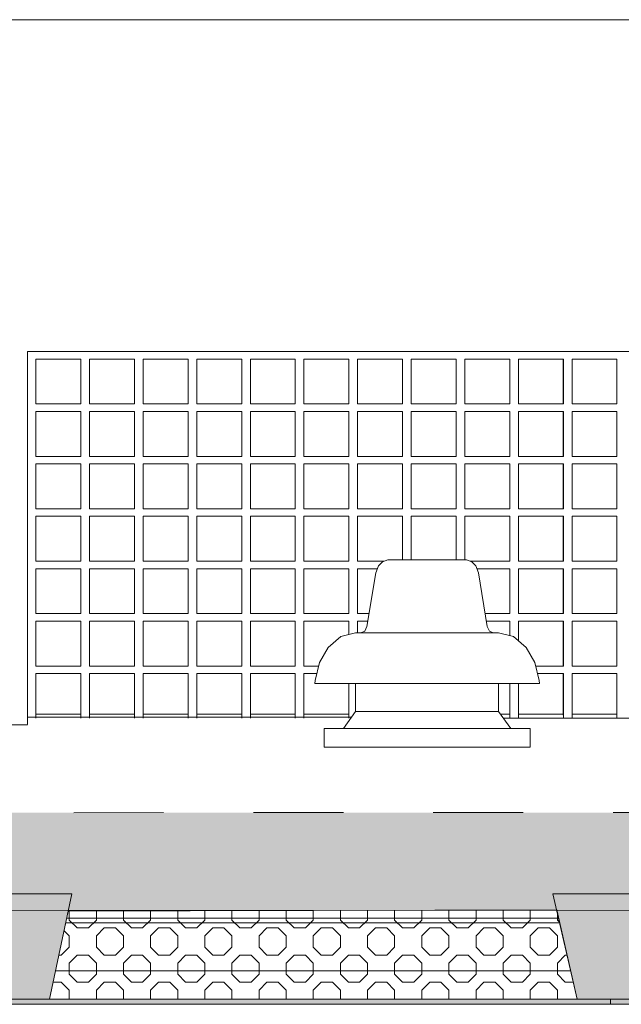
# Model space of a CAD drawing. Header units: millimetres. Extents: x -47038 to 86296, y -75637 to 48966.
# Tile 163 of 174: x 66026 to 67633, y 40737 to 43367. Entities that reach past the tile are written whole.
import ezdxf

# ---------------------------------------------------------------- set-up
doc = ezdxf.new("R2010")
doc.units = ezdxf.units.MM
doc.linetypes.add('Przerywana (2)', pattern=[48, 24, -24])
for name, color, linetype, lineweight, true_color in [('0_Nr_pióra__95', 7, 'Continuous', 20, 0x7c7c7c), ('280-A Dachy Powłoki_Nr_pióra__95', 7, 'Continuous', 20, 0x7c7c7c), ('420-K Ściany_Nr_pióra__95', 7, 'Continuous', 20, 0x7c7c7c), ('450-K Belki nośne_Nr_pióra__95', 7, 'Continuous', 25, 0x7c7c7c), ('460 - Stropy_Nr_pióra__95', 7, 'Continuous', 20, 0x7c7c7c), ('520-I Went_Klim_Nr_pióra__95', 7, 'Continuous', 20, 0x7c7c7c), ('Okna Archicada_Nr_pióra__95', 7, 'Continuous', 20, 0x7c7c7c)]:
    doc.layers.add(name, color=color, linetype=linetype, lineweight=lineweight, true_color=true_color)
for name, color, linetype, lineweight in [('450-K Belki_Nr_pióra__13', 7, 'Continuous', 25), ('Nowe_420 - Wełna mineralna_Nr_pióra__93', 9, 'Continuous', 20), ('XREF', 8, 'Continuous', 9)]:
    doc.layers.add(name, color=color, linetype=linetype, lineweight=lineweight)

# ---------------------------------------------------------------- blocks, each defined once
blk = doc.blocks.new('A$C67FE79C0')
at = {"layer": '280-A Dachy Powłoki_Nr_pióra__95', "linetype": 'Continuous', "lineweight": 5}
for points in [[(2971.45, 546.91), (24.72, 546.59), (24.72, 545.08), (2971.45, 545.41)], [(24.72, 545.08), (24.72, 520.99), (156.12, 521.01), (155.24, 525.13), (177.24, 525.13), (176.36, 521.01), (307.01, 521.02), (306.14, 525.13), (328.14, 525.13), (327.26, 521.03), (457, 521.04), (456.12, 525.13), (478.12, 525.13), (477.25, 521.04), (609.45, 521.06), (608.58, 525.13), (630.58, 525.13), (629.71, 521.06), (758.24, 521.07), (757.37, 525.13), (779.37, 525.13), (778.51, 521.08), (905.7, 521.09), (904.84, 525.13), (926.84, 525.13), (925.98, 521.09), (1058.53, 521.11), (1057.67, 525.13), (1079.67, 525.13), (1078.81, 521.11), (1207.44, 521.12), (1206.58, 525.13), (1228.58, 525.13), (1227.73, 521.13), (1358.14, 521.14), (1357.28, 525.13), (1379.28, 525.13), (1378.43, 521.14), (1515.84, 521.16), (1514.99, 525.13), (1536.99, 525.13), (1536.14, 521.16), (1673.31, 521.17), (1672.46, 525.13), (1694.46, 525.13), (1693.62, 521.18), (1792.42, 521.19), (1791.5, 525.13), (1827.5, 525.13), (1826.59, 521.19), (1959.72, 521.21), (1958.88, 525.13), (1980.88, 525.13), (1980.04, 521.21), (2110.56, 521.22), (2109.73, 525.13), (2131.73, 525.13), (2130.89, 521.22), (2261.08, 521.24), (2260.18, 525.13), (2296.18, 525.13), (2295.28, 521.24), (2394.9, 521.25), (2394, 525.13), (2430, 525.13), (2429.11, 521.26), (2561.6, 521.27), (2560.77, 525.13), (2582.77, 525.13), (2581.95, 521.27), (2712.14, 521.29), (2711.32, 525.13), (2733.32, 525.13), (2732.5, 521.29), (2862.17, 521.31), (2861.35, 525.13), (2883.35, 525.13), (2882.54, 521.31), (2971.45, 521.32), (2971.45, 545.41)], [(2130.89, 521.22), (2130.79, 520.72), (2261.19, 520.74), (2261.08, 521.24)]]:
    blk.add_hatch(color=8, dxfattribs=at).paths.add_polyline_path(points)
at = {"layer": '450-K Belki nośne_Nr_pióra__95', "linetype": 'Continuous', "lineweight": 5}
for points in [[(2109.73, 525.13), (2115.73, 497.03), (2125.73, 497.02), (2131.73, 525.13)], [(2266.68, 497.03), (2289.68, 497.02), (2296.18, 525.13), (2260.18, 525.13)]]:
    blk.add_hatch(color=8, dxfattribs=at).paths.add_polyline_path(points)
at = {"color": 8, "lineweight": 5}
for p, q in [((2261.17, 520.83), (2130.74, 520.51)), ((2266.68, 497.03), (2261.17, 520.83)), ((2130.74, 520.51), (2125.73, 497.03)), ((2125.73, 497.03), (2266.68, 497.03))]:
    blk.add_line(p, q, dxfattribs=at)
at = {"layer": '0_Nr_pióra__95', "color": 8, "linetype": 'Continuous', "lineweight": 5}
for p, q in [((2119.82, 572.31), (2206.36, 572.31)), ((2119.82, 570.76), (2119.82, 572.31)), ((2246.95, 572.08), (2299.82, 572.08)), ((2082.55, 570.26), (2119.82, 570.26))]:
    blk.add_line(p, q, dxfattribs=at)
at = {"layer": '280-A Dachy Powłoki_Nr_pióra__95', "color": 8, "linetype": 'Continuous', "lineweight": 5}
for p, q in [((2134.1, 573.17), (2122.11, 573.17)), ((2148.42, 573.17), (2136.42, 573.17)), ((2162.73, 573.17), (2150.74, 573.17)), ((2177.05, 573.17), (2165.06, 573.17)), ((2191.36, 573.17), (2179.37, 573.17)), ((2205.68, 573.18), (2193.69, 573.17)), ((2248.63, 573.18), (2246.15, 573.18)), ((2262.94, 573.18), (2250.95, 573.18)), ((2277.26, 573.18), (2265.27, 573.18)), ((2972.22, 520.82), (23.28, 520.49))]:
    blk.add_line(p, q, dxfattribs=at)
at = {"layer": '280-A Dachy Powłoki_Nr_pióra__95', "color": 8, "linetype": 'Przerywana (2)', "lineweight": 5}
blk.add_line((2972.22, 546.91), (23.28, 546.59), dxfattribs=at)
at = {"layer": '420-K Ściany_Nr_pióra__95', "color": 8, "linetype": 'Continuous', "lineweight": 5}
blk.add_line((2715.15, 758.67), (1485.86, 758.67), dxfattribs=at)
at = {"layer": '450-K Belki nośne_Nr_pióra__95', "color": 8, "linetype": 'Continuous', "lineweight": 5}
for p, q in [((2109.73, 525.13), (2131.73, 525.13)), ((2131.73, 525.13), (2125.73, 497.02)), ((2260.18, 525.13), (2266.68, 497.03)), ((2260.18, 525.13), (2296.18, 525.13)), ((2115.73, 497.03), (2125.73, 497.02)), ((2266.68, 497.03), (2289.68, 497.02))]:
    blk.add_line(p, q, dxfattribs=at)
at = {"layer": '450-K Belki_Nr_pióra__13', "color": 8, "linetype": 'Continuous', "lineweight": 5}
blk.add_line((2130.35, 518.66), (2261.67, 518.66), dxfattribs=at)
at = {"layer": '460 - Stropy_Nr_pióra__95', "color": 8, "linetype": 'Continuous', "lineweight": 5}
for p, q in [((2261.97, 517.37), (2130.07, 517.37)), ((2264.93, 504.57), (2127.34, 504.57))]:
    blk.add_line(p, q, dxfattribs=at)
at = {"layer": '520-I Went_Klim_Nr_pióra__95', "color": 8, "linetype": 'Continuous', "lineweight": 5}
for p, q in [((2214.62, 613.87), (2213.57, 612.72)), ((2216.09, 614.35), (2214.62, 613.87)), ((2216.09, 614.35), (2216.44, 614.35)), ((2216.44, 614.35), (2217.49, 614.35)), ((2217.49, 614.35), (2219.16, 614.35)), ((2219.16, 614.35), (2221.33, 614.35)), ((2221.33, 614.35), (2223.86, 614.35)), ((2223.86, 614.35), (2226.57, 614.35)), ((2226.57, 614.35), (2229.29, 614.35)), ((2229.29, 614.35), (2231.82, 614.35)), ((2231.82, 614.35), (2233.99, 614.35)), ((2233.99, 614.35), (2235.66, 614.35)), ((2235.66, 614.35), (2236.7, 614.35)), ((2236.7, 614.35), (2237.06, 614.35)), ((2237.06, 614.35), (2238.53, 613.87)), ((2238.53, 613.87), (2239.58, 612.72)), ((2212.9, 610.86), (2210.5, 596.59)), ((2213.57, 612.72), (2212.9, 610.86)), ((2239.58, 612.72), (2240.25, 610.86)), ((2240.25, 610.86), (2242.65, 596.59)), ((2207.48, 594.85), (2203.55, 593.85)), ((2207.48, 594.85), (2208.13, 594.85)), ((2208.13, 594.85), (2210.04, 594.85)), ((2209.93, 595.34), (2208.91, 594.85)), ((2210.5, 596.59), (2209.93, 595.34)), ((2210.04, 594.85), (2213.07, 594.85)), ((2213.07, 594.85), (2217.03, 594.85)), ((2217.03, 594.85), (2221.63, 594.85)), ((2221.63, 594.85), (2226.57, 594.85)), ((2226.57, 594.85), (2231.52, 594.85)), ((2231.52, 594.85), (2236.12, 594.85)), ((2236.12, 594.85), (2240.07, 594.85)), ((2240.07, 594.85), (2243.11, 594.85)), ((2242.65, 596.59), (2243.22, 595.34)), ((2243.11, 594.85), (2245.01, 594.85)), ((2243.22, 595.34), (2244.24, 594.85)), ((2245.01, 594.85), (2245.67, 594.85)), ((2245.67, 594.85), (2249.6, 593.85)), ((2203.55, 593.85), (2200.14, 590.98)), ((2249.6, 593.85), (2253, 590.98)), ((2200.14, 590.98), (2197.84, 586.95)), ((2253, 590.98), (2255.31, 586.95)), ((2197.84, 586.95), (2196.64, 582.09)), ((2255.31, 586.95), (2256.5, 582.09)), ((2196.64, 582.09), (2196.57, 581.35)), ((2196.57, 581.35), (2197.6, 581.35)), ((2197.6, 581.35), (2200.59, 581.35)), ((2200.59, 581.35), (2205.36, 581.35)), ((2205.36, 581.35), (2211.57, 581.35)), ((2207.48, 581.35), (2207.48, 573.85)), ((2211.57, 581.35), (2218.81, 581.35)), ((2218.81, 581.35), (2226.57, 581.35)), ((2226.57, 581.35), (2234.34, 581.35)), ((2234.34, 581.35), (2241.57, 581.35)), ((2241.57, 581.35), (2247.79, 581.35)), ((2245.67, 581.35), (2245.67, 573.85)), ((2247.79, 581.35), (2252.56, 581.35)), ((2252.56, 581.35), (2255.55, 581.35)), ((2255.55, 581.35), (2256.57, 581.35)), ((2256.5, 582.09), (2256.57, 581.35)), ((2207.48, 573.85), (2204.21, 569.35)), ((2207.48, 573.85), (2208.13, 573.85)), ((2208.13, 573.85), (2210.04, 573.85)), ((2210.04, 573.85), (2213.07, 573.85)), ((2213.07, 573.85), (2217.03, 573.85)), ((2217.03, 573.85), (2221.63, 573.85)), ((2221.63, 573.85), (2226.57, 573.85)), ((2226.57, 573.85), (2231.52, 573.85)), ((2231.52, 573.85), (2236.12, 573.85)), ((2236.12, 573.85), (2240.07, 573.85)), ((2240.07, 573.85), (2243.11, 573.85)), ((2243.11, 573.85), (2245.01, 573.85)), ((2245.01, 573.85), (2245.67, 573.85)), ((2245.67, 573.85), (2248.94, 569.35)), ((2199.07, 569.35), (2254.07, 569.35)), ((2199.07, 564.35), (2199.07, 569.35)), ((2254.07, 564.35), (2254.07, 569.35)), ((2199.07, 564.35), (2254.07, 564.35))]:
    blk.add_line(p, q, dxfattribs=at)
at = {"layer": 'Nowe_420 - Wełna mineralna_Nr_pióra__93', "color": 8, "linetype": 'Continuous', "lineweight": 5}
for p, q in [((2261.17, 520.83), (2130.74, 520.51)), ((2266.68, 497.03), (2261.17, 520.83)), ((2130.74, 520.51), (2125.73, 497.03)), ((2130.99, 518.14), (2130.99, 520.51)), ((2138.24, 518.14), (2138.24, 520.53)), ((2145.48, 518.14), (2145.48, 520.55)), ((2152.72, 518.14), (2152.72, 520.56)), ((2159.96, 518.14), (2159.96, 520.58)), ((2167.21, 518.14), (2167.21, 520.6)), ((2174.45, 518.14), (2174.45, 520.62)), ((2181.69, 518.14), (2181.69, 520.63)), ((2188.93, 518.14), (2188.93, 520.65)), ((2196.18, 518.14), (2196.18, 520.67)), ((2203.42, 518.14), (2203.42, 520.69)), ((2210.66, 518.14), (2210.66, 520.71)), ((2217.9, 518.14), (2217.9, 520.72)), ((2225.15, 518.14), (2225.15, 520.74)), ((2232.39, 518.14), (2232.39, 520.76)), ((2239.63, 518.14), (2239.63, 520.78)), ((2246.88, 518.14), (2246.88, 520.8)), ((2254.12, 518.14), (2254.12, 520.81)), ((2261.36, 518.14), (2261.36, 520.01)), ((2130.99, 518.14), (2133.11, 516.02)), ((2133.11, 516.02), (2136.11, 516.02)), ((2136.11, 516.02), (2138.24, 518.14)), ((2138.24, 513.9), (2140.36, 516.02)), ((2140.36, 516.02), (2143.36, 516.02)), ((2143.36, 516.02), (2145.48, 513.9)), ((2145.48, 518.14), (2147.6, 516.02)), ((2147.6, 516.02), (2150.6, 516.02)), ((2150.6, 516.02), (2152.72, 518.14)), ((2152.72, 513.9), (2154.84, 516.02)), ((2154.84, 516.02), (2157.84, 516.02)), ((2157.84, 516.02), (2159.96, 513.9)), ((2159.96, 518.14), (2162.09, 516.02)), ((2162.09, 516.02), (2165.09, 516.02)), ((2165.09, 516.02), (2167.21, 518.14)), ((2167.21, 513.9), (2169.33, 516.02)), ((2169.33, 516.02), (2172.33, 516.02)), ((2172.33, 516.02), (2174.45, 513.9)), ((2174.45, 518.14), (2176.57, 516.02)), ((2176.57, 516.02), (2179.57, 516.02)), ((2179.57, 516.02), (2181.69, 518.14)), ((2181.69, 513.9), (2183.81, 516.02)), ((2183.81, 516.02), (2186.81, 516.02)), ((2186.81, 516.02), (2188.93, 513.9)), ((2188.93, 518.14), (2191.06, 516.02)), ((2191.06, 516.02), (2194.06, 516.02)), ((2194.06, 516.02), (2196.18, 518.14)), ((2196.18, 513.9), (2198.3, 516.02)), ((2198.3, 516.02), (2201.3, 516.02)), ((2201.3, 516.02), (2203.42, 513.9)), ((2203.42, 518.14), (2205.54, 516.02)), ((2205.54, 516.02), (2208.54, 516.02)), ((2208.54, 516.02), (2210.66, 518.14)), ((2210.66, 513.9), (2212.78, 516.02)), ((2212.78, 516.02), (2215.78, 516.02)), ((2215.78, 516.02), (2217.9, 513.9)), ((2217.9, 518.14), (2220.03, 516.02)), ((2220.03, 516.02), (2223.03, 516.02)), ((2223.03, 516.02), (2225.15, 518.14)), ((2225.15, 513.9), (2227.27, 516.02)), ((2227.27, 516.02), (2230.27, 516.02)), ((2230.27, 516.02), (2232.39, 513.9)), ((2232.39, 518.14), (2234.51, 516.02)), ((2234.51, 516.02), (2237.51, 516.02)), ((2237.51, 516.02), (2239.63, 518.14)), ((2239.63, 513.9), (2241.75, 516.02)), ((2241.75, 516.02), (2244.75, 516.02)), ((2244.75, 516.02), (2246.88, 513.9)), ((2246.88, 518.14), (2249, 516.02)), ((2249, 516.02), (2252, 516.02)), ((2252, 516.02), (2254.12, 518.14)), ((2254.12, 513.9), (2256.24, 516.02)), ((2256.24, 516.02), (2259.24, 516.02)), ((2259.24, 516.02), (2261.36, 513.9)), ((2261.36, 518.14), (2261.92, 517.57)), ((2129.62, 515.27), (2130.99, 513.9)), ((2130.99, 510.9), (2130.99, 513.9)), ((2138.24, 510.9), (2138.24, 513.9)), ((2145.48, 510.9), (2145.48, 513.9)), ((2152.72, 510.9), (2152.72, 513.9)), ((2159.96, 510.9), (2159.96, 513.9)), ((2167.21, 510.9), (2167.21, 513.9)), ((2174.45, 510.9), (2174.45, 513.9)), ((2181.69, 510.9), (2181.69, 513.9)), ((2188.93, 510.9), (2188.93, 513.9)), ((2196.18, 510.9), (2196.18, 513.9)), ((2203.42, 510.9), (2203.42, 513.9)), ((2210.66, 510.9), (2210.66, 513.9)), ((2217.9, 510.9), (2217.9, 513.9)), ((2225.15, 510.9), (2225.15, 513.9)), ((2232.39, 510.9), (2232.39, 513.9)), ((2239.63, 510.9), (2239.63, 513.9)), ((2246.88, 510.9), (2246.88, 513.9)), ((2254.12, 510.9), (2254.12, 513.9)), ((2261.36, 510.9), (2261.36, 513.9)), ((2128.87, 508.77), (2130.99, 510.9)), ((2138.24, 510.9), (2140.36, 508.77)), ((2143.36, 508.77), (2145.48, 510.9)), ((2152.72, 510.9), (2154.84, 508.77)), ((2157.84, 508.77), (2159.96, 510.9)), ((2167.21, 510.9), (2169.33, 508.77)), ((2172.33, 508.77), (2174.45, 510.9)), ((2181.69, 510.9), (2183.81, 508.77)), ((2186.81, 508.77), (2188.93, 510.9)), ((2196.18, 510.9), (2198.3, 508.77)), ((2201.3, 508.77), (2203.42, 510.9)), ((2210.66, 510.9), (2212.78, 508.77)), ((2215.78, 508.77), (2217.9, 510.9)), ((2225.15, 510.9), (2227.27, 508.77)), ((2230.27, 508.77), (2232.39, 510.9)), ((2239.63, 510.9), (2241.75, 508.77)), ((2244.75, 508.77), (2246.88, 510.9)), ((2254.12, 510.9), (2256.24, 508.77)), ((2259.24, 508.77), (2261.36, 510.9)), ((2128.24, 508.77), (2128.87, 508.77)), ((2130.99, 506.65), (2133.11, 508.77)), ((2133.11, 508.77), (2136.11, 508.77)), ((2136.11, 508.77), (2138.24, 506.65)), ((2140.36, 508.77), (2143.36, 508.77)), ((2145.48, 506.65), (2147.6, 508.77)), ((2147.6, 508.77), (2150.6, 508.77)), ((2150.6, 508.77), (2152.72, 506.65)), ((2154.84, 508.77), (2157.84, 508.77)), ((2159.96, 506.65), (2162.09, 508.77)), ((2162.09, 508.77), (2165.09, 508.77)), ((2165.09, 508.77), (2167.21, 506.65)), ((2169.33, 508.77), (2172.33, 508.77)), ((2174.45, 506.65), (2176.57, 508.77)), ((2176.57, 508.77), (2179.57, 508.77)), ((2179.57, 508.77), (2181.69, 506.65)), ((2183.81, 508.77), (2186.81, 508.77)), ((2188.93, 506.65), (2191.06, 508.77)), ((2191.06, 508.77), (2194.06, 508.77)), ((2194.06, 508.77), (2196.18, 506.65)), ((2198.3, 508.77), (2201.3, 508.77)), ((2203.42, 506.65), (2205.54, 508.77)), ((2205.54, 508.77), (2208.54, 508.77)), ((2208.54, 508.77), (2210.66, 506.65)), ((2212.78, 508.77), (2215.78, 508.77)), ((2217.9, 506.65), (2220.03, 508.77)), ((2220.03, 508.77), (2223.03, 508.77)), ((2223.03, 508.77), (2225.15, 506.65)), ((2227.27, 508.77), (2230.27, 508.77)), ((2232.39, 506.65), (2234.51, 508.77)), ((2234.51, 508.77), (2237.51, 508.77)), ((2237.51, 508.77), (2239.63, 506.65)), ((2241.75, 508.77), (2244.75, 508.77)), ((2246.88, 506.65), (2249, 508.77)), ((2249, 508.77), (2252, 508.77)), ((2252, 508.77), (2254.12, 506.65)), ((2256.24, 508.77), (2259.24, 508.77)), ((2261.36, 506.65), (2263.48, 508.77)), ((2263.48, 508.77), (2263.96, 508.77)), ((2130.99, 503.65), (2130.99, 506.65)), ((2138.24, 503.65), (2138.24, 506.65)), ((2145.48, 503.65), (2145.48, 506.65)), ((2152.72, 503.65), (2152.72, 506.65)), ((2159.96, 503.65), (2159.96, 506.65)), ((2167.21, 503.65), (2167.21, 506.65)), ((2174.45, 503.65), (2174.45, 506.65)), ((2181.69, 503.65), (2181.69, 506.65)), ((2188.93, 503.65), (2188.93, 506.65)), ((2196.18, 503.65), (2196.18, 506.65)), ((2203.42, 503.65), (2203.42, 506.65)), ((2210.66, 503.65), (2210.66, 506.65)), ((2217.9, 503.65), (2217.9, 506.65)), ((2225.15, 503.65), (2225.15, 506.65)), ((2232.39, 503.65), (2232.39, 506.65)), ((2239.63, 503.65), (2239.63, 506.65)), ((2246.88, 503.65), (2246.88, 506.65)), ((2254.12, 503.65), (2254.12, 506.65)), ((2261.36, 503.65), (2261.36, 506.65)), ((2130.99, 503.65), (2133.11, 501.53)), ((2136.11, 501.53), (2138.24, 503.65)), ((2145.48, 503.65), (2147.6, 501.53)), ((2150.6, 501.53), (2152.72, 503.65)), ((2159.96, 503.65), (2162.09, 501.53)), ((2165.09, 501.53), (2167.21, 503.65)), ((2174.45, 503.65), (2176.57, 501.53)), ((2179.57, 501.53), (2181.69, 503.65)), ((2188.93, 503.65), (2191.06, 501.53)), ((2194.06, 501.53), (2196.18, 503.65)), ((2203.42, 503.65), (2205.54, 501.53)), ((2208.54, 501.53), (2210.66, 503.65)), ((2217.9, 503.65), (2220.03, 501.53)), ((2223.03, 501.53), (2225.15, 503.65)), ((2232.39, 503.65), (2234.51, 501.53)), ((2237.51, 501.53), (2239.63, 503.65)), ((2246.88, 503.65), (2249, 501.53)), ((2252, 501.53), (2254.12, 503.65)), ((2261.36, 503.65), (2263.48, 501.53)), ((2126.69, 501.53), (2128.87, 501.53)), ((2128.87, 501.53), (2130.99, 499.41)), ((2133.11, 501.53), (2136.11, 501.53)), ((2138.24, 499.41), (2140.36, 501.53)), ((2140.36, 501.53), (2143.36, 501.53)), ((2143.36, 501.53), (2145.48, 499.41)), ((2147.6, 501.53), (2150.6, 501.53)), ((2152.72, 499.41), (2154.84, 501.53)), ((2154.84, 501.53), (2157.84, 501.53)), ((2157.84, 501.53), (2159.96, 499.41)), ((2162.09, 501.53), (2165.09, 501.53)), ((2167.21, 499.41), (2169.33, 501.53)), ((2169.33, 501.53), (2172.33, 501.53)), ((2172.33, 501.53), (2174.45, 499.41)), ((2176.57, 501.53), (2179.57, 501.53)), ((2181.69, 499.41), (2183.81, 501.53)), ((2183.81, 501.53), (2186.81, 501.53)), ((2186.81, 501.53), (2188.93, 499.41)), ((2191.06, 501.53), (2194.06, 501.53)), ((2196.18, 499.41), (2198.3, 501.53)), ((2198.3, 501.53), (2201.3, 501.53)), ((2201.3, 501.53), (2203.42, 499.41)), ((2205.54, 501.53), (2208.54, 501.53)), ((2210.66, 499.41), (2212.78, 501.53)), ((2212.78, 501.53), (2215.78, 501.53)), ((2215.78, 501.53), (2217.9, 499.41)), ((2220.03, 501.53), (2223.03, 501.53)), ((2225.15, 499.41), (2227.27, 501.53)), ((2227.27, 501.53), (2230.27, 501.53)), ((2230.27, 501.53), (2232.39, 499.41)), ((2234.51, 501.53), (2237.51, 501.53)), ((2239.63, 499.41), (2241.75, 501.53)), ((2241.75, 501.53), (2244.75, 501.53)), ((2244.75, 501.53), (2246.88, 499.41)), ((2249, 501.53), (2252, 501.53)), ((2254.12, 499.41), (2256.24, 501.53)), ((2256.24, 501.53), (2259.24, 501.53)), ((2259.24, 501.53), (2261.36, 499.41)), ((2263.48, 501.53), (2265.63, 501.53)), ((2130.99, 497.03), (2130.99, 499.41)), ((2138.24, 497.03), (2138.24, 499.41)), ((2145.48, 497.03), (2145.48, 499.41)), ((2152.72, 497.03), (2152.72, 499.41)), ((2159.96, 497.03), (2159.96, 499.41)), ((2167.21, 497.03), (2167.21, 499.41)), ((2174.45, 497.03), (2174.45, 499.41)), ((2181.69, 497.03), (2181.69, 499.41)), ((2188.93, 497.03), (2188.93, 499.41)), ((2196.18, 497.03), (2196.18, 499.41)), ((2203.42, 497.03), (2203.42, 499.41)), ((2210.66, 497.03), (2210.66, 499.41)), ((2217.9, 497.03), (2217.9, 499.41)), ((2225.15, 497.03), (2225.15, 499.41)), ((2232.39, 497.03), (2232.39, 499.41)), ((2239.63, 497.03), (2239.63, 499.41)), ((2246.88, 497.03), (2246.88, 499.41)), ((2254.12, 497.03), (2254.12, 499.41)), ((2261.36, 497.03), (2261.36, 499.41)), ((2025.54, 497.03), (2275.54, 497.03)), ((2275.54, 495.63), (2025.54, 495.63)), ((2125.73, 497.03), (2266.68, 497.03)), ((2275.54, 497.03), (2525.54, 497.03)), ((2275.54, 495.63), (2275.54, 497.03)), ((2275.54, 497.03), (2275.54, 495.63)), ((2525.54, 495.63), (2275.54, 495.63))]:
    blk.add_line(p, q, dxfattribs=at)
at = {"layer": 'Nowe_420 - Wełna mineralna_Nr_pióra__93', "color": 8, "linetype": 'Continuous', "lineweight": 5, "extrusion": (0, 0, -1)}
for points in [[(-2275.54, 495.63), (-2025.54, 497.03), (-2025.54, 495.63)], [(-2025.54, 497.03), (-2275.54, 495.63), (-2275.54, 497.03)], [(-2525.54, 495.63), (-2275.54, 497.03), (-2275.54, 495.63)], [(-2275.54, 497.03), (-2525.54, 495.63), (-2525.54, 497.03)]]:
    blk.add_solid(points, dxfattribs=at)
at = {"layer": 'Okna Archicada_Nr_pióra__95', "color": 8, "linetype": 'Continuous', "lineweight": 5}
for p, q in [((2119.82, 670), (2379.82, 670)), ((2119.82, 570.34), (2119.82, 670)), ((2122.11, 668), (2134.11, 668)), ((2122.11, 656), (2122.11, 668)), ((2122.11, 668), (2122.11, 656)), ((2122.11, 668), (2122.11, 668)), ((2134.1, 668), (2134.1, 656)), ((2134.1, 656), (2134.1, 668)), ((2134.11, 668), (2134.11, 656)), ((2134.11, 656), (2134.11, 668)), ((2136.42, 668), (2136.42, 656)), ((2136.43, 668), (2136.42, 668)), ((2136.43, 668), (2148.43, 668)), ((2136.43, 656), (2136.43, 668)), ((2148.41, 668), (2148.41, 656)), ((2148.42, 656), (2148.42, 668)), ((2148.42, 656), (2148.42, 668)), ((2148.43, 668), (2148.43, 656)), ((2150.74, 668), (2162.74, 668)), ((2150.74, 656), (2150.74, 668)), ((2150.74, 668), (2150.74, 656)), ((2150.74, 668), (2150.74, 668)), ((2162.73, 668), (2162.73, 656)), ((2162.73, 656), (2162.73, 668)), ((2162.74, 668), (2162.74, 656)), ((2162.74, 656), (2162.74, 668)), ((2165.06, 668), (2177.06, 668)), ((2165.06, 656), (2165.06, 668)), ((2165.06, 668), (2165.06, 656)), ((2165.06, 668), (2165.06, 668)), ((2177.05, 668), (2177.05, 656)), ((2177.05, 656), (2177.05, 668)), ((2177.06, 668), (2177.06, 656)), ((2177.06, 656), (2177.06, 668)), ((2179.37, 668), (2191.37, 668)), ((2179.37, 656), (2179.37, 668)), ((2179.37, 668), (2179.37, 656)), ((2179.37, 668), (2179.37, 668)), ((2191.36, 668), (2191.36, 656)), ((2191.36, 656), (2191.36, 668)), ((2191.37, 668), (2191.37, 656)), ((2191.37, 656), (2191.37, 668)), ((2193.69, 668), (2205.69, 668)), ((2193.69, 656), (2193.69, 668)), ((2193.69, 668), (2193.69, 656)), ((2193.69, 668), (2193.69, 668)), ((2205.68, 668), (2205.68, 656)), ((2205.68, 656), (2205.68, 668)), ((2205.69, 668), (2205.69, 656)), ((2205.69, 656), (2205.69, 668)), ((2208, 668), (2208, 656)), ((2208.01, 668), (2208, 668)), ((2208.01, 668), (2220.01, 668)), ((2208.01, 656), (2208.01, 668)), ((2219.99, 668), (2219.99, 656)), ((2219.99, 656), (2219.99, 668)), ((2220, 656), (2220, 668)), ((2220.01, 668), (2220.01, 656)), ((2222.32, 668), (2234.32, 668)), ((2222.32, 656), (2222.32, 668)), ((2222.32, 668), (2222.32, 656)), ((2222.32, 668), (2222.32, 668)), ((2234.31, 668), (2234.31, 656)), ((2234.31, 656), (2234.31, 668)), ((2234.32, 668), (2234.32, 656)), ((2234.32, 656), (2234.32, 668)), ((2236.63, 668), (2236.63, 656)), ((2236.64, 668), (2236.63, 668)), ((2236.64, 668), (2248.64, 668)), ((2236.64, 656), (2236.64, 668)), ((2248.62, 668), (2248.62, 656)), ((2248.63, 656), (2248.63, 668)), ((2248.63, 656), (2248.63, 668)), ((2248.64, 668), (2248.64, 656)), ((2250.95, 668), (2262.95, 668)), ((2250.95, 656), (2250.95, 668)), ((2250.95, 668), (2250.95, 656)), ((2250.95, 668), (2250.95, 668)), ((2262.94, 668), (2262.94, 656)), ((2262.94, 656), (2262.94, 668)), ((2262.95, 668), (2262.95, 656)), ((2262.95, 656), (2262.95, 668)), ((2265.27, 668), (2277.27, 668)), ((2265.27, 656), (2265.27, 668)), ((2265.27, 668), (2265.27, 656)), ((2265.27, 668), (2265.27, 668)), ((2277.26, 668), (2277.26, 656)), ((2277.26, 656), (2277.26, 668)), ((2277.27, 668), (2277.27, 656)), ((2277.27, 656), (2277.27, 668)), ((2134.11, 656), (2122.11, 656)), ((2122.11, 656), (2122.11, 656)), ((2136.42, 656), (2136.43, 656)), ((2148.43, 656), (2136.43, 656)), ((2162.74, 656), (2150.74, 656)), ((2150.74, 656), (2150.74, 656)), ((2177.06, 656), (2165.06, 656)), ((2165.06, 656), (2165.06, 656)), ((2191.37, 656), (2179.37, 656)), ((2179.37, 656), (2179.37, 656)), ((2205.69, 656), (2193.69, 656)), ((2193.69, 656), (2193.69, 656)), ((2208, 656), (2208.01, 656)), ((2220.01, 656), (2208.01, 656)), ((2234.32, 656), (2222.32, 656)), ((2222.32, 656), (2222.32, 656)), ((2236.63, 656), (2236.64, 656)), ((2248.64, 656), (2236.64, 656)), ((2262.95, 656), (2250.95, 656)), ((2250.95, 656), (2250.95, 656)), ((2277.27, 656), (2265.27, 656)), ((2265.27, 656), (2265.27, 656)), ((2122.11, 654), (2134.11, 654)), ((2122.11, 642), (2122.11, 654)), ((2122.11, 654), (2122.11, 642)), ((2122.11, 654), (2122.11, 654)), ((2134.1, 654), (2134.1, 642)), ((2134.1, 642), (2134.1, 654)), ((2134.11, 654), (2134.11, 642)), ((2134.11, 642), (2134.11, 654)), ((2136.42, 654), (2136.42, 642)), ((2136.43, 654), (2136.42, 654)), ((2136.43, 654), (2148.43, 654)), ((2136.43, 642), (2136.43, 654)), ((2148.41, 654), (2148.41, 642)), ((2148.42, 642), (2148.42, 654)), ((2148.42, 642), (2148.42, 654)), ((2148.43, 654), (2148.43, 642)), ((2150.74, 654), (2162.74, 654)), ((2150.74, 642), (2150.74, 654)), ((2150.74, 654), (2150.74, 642)), ((2150.74, 654), (2150.74, 654)), ((2162.73, 654), (2162.73, 642)), ((2162.73, 642), (2162.73, 654)), ((2162.74, 654), (2162.74, 642)), ((2162.74, 642), (2162.74, 654)), ((2165.06, 654), (2177.06, 654)), ((2165.06, 642), (2165.06, 654)), ((2165.06, 654), (2165.06, 642)), ((2165.06, 654), (2165.06, 654)), ((2177.05, 654), (2177.05, 642)), ((2177.05, 642), (2177.05, 654)), ((2177.06, 654), (2177.06, 642)), ((2177.06, 642), (2177.06, 654)), ((2179.37, 654), (2191.37, 654)), ((2179.37, 642), (2179.37, 654)), ((2179.37, 654), (2179.37, 642)), ((2179.37, 654), (2179.37, 654)), ((2191.36, 654), (2191.36, 642)), ((2191.36, 642), (2191.36, 654)), ((2191.37, 654), (2191.37, 642)), ((2191.37, 642), (2191.37, 654)), ((2193.69, 654), (2205.69, 654)), ((2193.69, 642), (2193.69, 654)), ((2193.69, 654), (2193.69, 642)), ((2193.69, 654), (2193.69, 654)), ((2205.68, 654), (2205.68, 642)), ((2205.68, 642), (2205.68, 654)), ((2205.69, 654), (2205.69, 642)), ((2205.69, 642), (2205.69, 654)), ((2208, 654), (2208, 642)), ((2208.01, 654), (2208, 654)), ((2208.01, 654), (2220.01, 654)), ((2208.01, 642), (2208.01, 654)), ((2219.99, 654), (2219.99, 642)), ((2219.99, 642), (2219.99, 654)), ((2220, 642), (2220, 654)), ((2220.01, 654), (2220.01, 642)), ((2222.32, 654), (2234.32, 654)), ((2222.32, 642), (2222.32, 654)), ((2222.32, 654), (2222.32, 642)), ((2222.32, 654), (2222.32, 654)), ((2234.31, 654), (2234.31, 642)), ((2234.31, 642), (2234.31, 654)), ((2234.32, 654), (2234.32, 642)), ((2234.32, 642), (2234.32, 654)), ((2236.63, 654), (2236.63, 642)), ((2236.64, 654), (2236.63, 654)), ((2236.64, 654), (2248.64, 654)), ((2236.64, 642), (2236.64, 654)), ((2248.62, 654), (2248.62, 642)), ((2248.63, 642), (2248.63, 654)), ((2248.63, 642), (2248.63, 654)), ((2248.64, 654), (2248.64, 642)), ((2250.95, 654), (2262.95, 654)), ((2250.95, 642), (2250.95, 654)), ((2250.95, 654), (2250.95, 642)), ((2250.95, 654), (2250.95, 654)), ((2262.94, 654), (2262.94, 642)), ((2262.94, 642), (2262.94, 654)), ((2262.95, 654), (2262.95, 642)), ((2262.95, 642), (2262.95, 654)), ((2265.27, 654), (2277.27, 654)), ((2265.27, 642), (2265.27, 654)), ((2265.27, 654), (2265.27, 642)), ((2265.27, 654), (2265.27, 654)), ((2277.26, 654), (2277.26, 642)), ((2277.26, 642), (2277.26, 654)), ((2277.27, 654), (2277.27, 642)), ((2277.27, 642), (2277.27, 654)), ((2134.11, 642), (2122.11, 642)), ((2122.11, 642), (2122.11, 642)), ((2136.42, 642), (2136.43, 642)), ((2148.43, 642), (2136.43, 642)), ((2162.74, 642), (2150.74, 642)), ((2150.74, 642), (2150.74, 642)), ((2177.06, 642), (2165.06, 642)), ((2165.06, 642), (2165.06, 642)), ((2191.37, 642), (2179.37, 642)), ((2179.37, 642), (2179.37, 642)), ((2205.69, 642), (2193.69, 642)), ((2193.69, 642), (2193.69, 642)), ((2208, 642), (2208.01, 642)), ((2220.01, 642), (2208.01, 642)), ((2234.32, 642), (2222.32, 642)), ((2222.32, 642), (2222.32, 642)), ((2236.63, 642), (2236.64, 642)), ((2248.64, 642), (2236.64, 642)), ((2262.95, 642), (2250.95, 642)), ((2250.95, 642), (2250.95, 642)), ((2277.27, 642), (2265.27, 642)), ((2265.27, 642), (2265.27, 642)), ((2122.11, 640), (2134.11, 640)), ((2122.11, 628), (2122.11, 640)), ((2122.11, 640), (2122.11, 628)), ((2122.11, 640), (2122.11, 640)), ((2134.1, 640), (2134.1, 628)), ((2134.1, 628), (2134.1, 640)), ((2134.11, 640), (2134.11, 628)), ((2134.11, 628), (2134.11, 640)), ((2136.42, 640), (2136.42, 628)), ((2136.43, 640), (2136.42, 640)), ((2136.43, 640), (2148.43, 640)), ((2136.43, 628), (2136.43, 640)), ((2148.41, 640), (2148.41, 628)), ((2148.42, 628), (2148.42, 640)), ((2148.42, 628), (2148.42, 640)), ((2148.43, 640), (2148.43, 628)), ((2150.74, 640), (2162.74, 640)), ((2150.74, 628), (2150.74, 640)), ((2150.74, 640), (2150.74, 628)), ((2150.74, 640), (2150.74, 640)), ((2162.73, 640), (2162.73, 628)), ((2162.73, 628), (2162.73, 640)), ((2162.74, 640), (2162.74, 628)), ((2162.74, 628), (2162.74, 640)), ((2165.06, 640), (2177.06, 640)), ((2165.06, 628), (2165.06, 640)), ((2165.06, 640), (2165.06, 628)), ((2165.06, 640), (2165.06, 640)), ((2177.05, 640), (2177.05, 628)), ((2177.05, 628), (2177.05, 640)), ((2177.06, 640), (2177.06, 628)), ((2177.06, 628), (2177.06, 640)), ((2179.37, 640), (2191.37, 640)), ((2179.37, 628), (2179.37, 640)), ((2179.37, 640), (2179.37, 628)), ((2179.37, 640), (2179.37, 640)), ((2191.36, 640), (2191.36, 628)), ((2191.36, 628), (2191.36, 640)), ((2191.37, 640), (2191.37, 628)), ((2191.37, 628), (2191.37, 640)), ((2193.69, 640), (2205.69, 640)), ((2193.69, 628), (2193.69, 640)), ((2193.69, 640), (2193.69, 628)), ((2193.69, 640), (2193.69, 640)), ((2205.68, 640), (2205.68, 628)), ((2205.68, 628), (2205.68, 640)), ((2205.69, 640), (2205.69, 628)), ((2205.69, 628), (2205.69, 640)), ((2208, 640), (2208, 628)), ((2208.01, 640), (2208, 640)), ((2208.01, 640), (2220.01, 640)), ((2208.01, 628), (2208.01, 640)), ((2219.99, 640), (2219.99, 628)), ((2219.99, 628), (2219.99, 640)), ((2220, 628), (2220, 640)), ((2220.01, 640), (2220.01, 628)), ((2222.32, 640), (2234.32, 640)), ((2222.32, 628), (2222.32, 640)), ((2222.32, 640), (2222.32, 628)), ((2222.32, 640), (2222.32, 640)), ((2234.31, 640), (2234.31, 628)), ((2234.31, 628), (2234.31, 640)), ((2234.32, 640), (2234.32, 628)), ((2234.32, 628), (2234.32, 640)), ((2236.63, 640), (2236.63, 628)), ((2236.64, 640), (2236.63, 640)), ((2236.64, 640), (2248.64, 640)), ((2236.64, 628), (2236.64, 640)), ((2248.62, 640), (2248.62, 628)), ((2248.63, 628), (2248.63, 640)), ((2248.63, 628), (2248.63, 640)), ((2248.64, 640), (2248.64, 628)), ((2250.95, 640), (2262.95, 640)), ((2250.95, 628), (2250.95, 640)), ((2250.95, 640), (2250.95, 628)), ((2250.95, 640), (2250.95, 640)), ((2262.94, 640), (2262.94, 628)), ((2262.94, 628), (2262.94, 640)), ((2262.95, 640), (2262.95, 628)), ((2262.95, 628), (2262.95, 640)), ((2265.27, 640), (2277.27, 640)), ((2265.27, 628), (2265.27, 640)), ((2265.27, 640), (2265.27, 628)), ((2265.27, 640), (2265.27, 640)), ((2277.26, 640), (2277.26, 628)), ((2277.26, 628), (2277.26, 640)), ((2277.27, 640), (2277.27, 628)), ((2277.27, 628), (2277.27, 640)), ((2134.11, 628), (2122.11, 628)), ((2122.11, 628), (2122.11, 628)), ((2136.42, 628), (2136.43, 628)), ((2148.43, 628), (2136.43, 628)), ((2162.74, 628), (2150.74, 628)), ((2150.74, 628), (2150.74, 628)), ((2177.06, 628), (2165.06, 628)), ((2165.06, 628), (2165.06, 628)), ((2191.37, 628), (2179.37, 628)), ((2179.37, 628), (2179.37, 628)), ((2205.69, 628), (2193.69, 628)), ((2193.69, 628), (2193.69, 628)), ((2208, 628), (2208.01, 628)), ((2220.01, 628), (2208.01, 628)), ((2234.32, 628), (2222.32, 628)), ((2222.32, 628), (2222.32, 628)), ((2236.63, 628), (2236.64, 628)), ((2248.64, 628), (2236.64, 628)), ((2262.95, 628), (2250.95, 628)), ((2250.95, 628), (2250.95, 628)), ((2277.27, 628), (2265.27, 628)), ((2265.27, 628), (2265.27, 628)), ((2122.11, 626), (2134.11, 626)), ((2122.11, 614), (2122.11, 626)), ((2122.11, 626), (2122.11, 614)), ((2122.11, 626), (2122.11, 626)), ((2134.1, 626), (2134.1, 614)), ((2134.1, 614), (2134.1, 626)), ((2134.11, 626), (2134.11, 614)), ((2134.11, 614), (2134.11, 626)), ((2136.42, 626), (2136.42, 614)), ((2136.43, 626), (2136.42, 626)), ((2136.43, 626), (2148.43, 626)), ((2136.43, 614), (2136.43, 626)), ((2148.41, 626), (2148.41, 614)), ((2148.42, 614), (2148.42, 626)), ((2148.42, 614), (2148.42, 626)), ((2148.43, 626), (2148.43, 614)), ((2150.74, 626), (2162.74, 626)), ((2150.74, 614), (2150.74, 626)), ((2150.74, 626), (2150.74, 614)), ((2150.74, 626), (2150.74, 626)), ((2162.73, 626), (2162.73, 614)), ((2162.73, 614), (2162.73, 626)), ((2162.74, 626), (2162.74, 614)), ((2162.74, 614), (2162.74, 626)), ((2165.06, 626), (2177.06, 626)), ((2165.06, 614), (2165.06, 626)), ((2165.06, 626), (2165.06, 614)), ((2165.06, 626), (2165.06, 626)), ((2177.05, 626), (2177.05, 614)), ((2177.05, 614), (2177.05, 626)), ((2177.06, 626), (2177.06, 614)), ((2177.06, 614), (2177.06, 626)), ((2179.37, 626), (2191.37, 626)), ((2179.37, 614), (2179.37, 626)), ((2179.37, 626), (2179.37, 614)), ((2179.37, 626), (2179.37, 626)), ((2191.36, 626), (2191.36, 614)), ((2191.36, 614), (2191.36, 626)), ((2191.37, 626), (2191.37, 614)), ((2191.37, 614), (2191.37, 626)), ((2193.69, 626), (2205.69, 626)), ((2193.69, 614), (2193.69, 626)), ((2193.69, 626), (2193.69, 614)), ((2193.69, 626), (2193.69, 626)), ((2205.68, 626), (2205.68, 614)), ((2205.68, 614), (2205.68, 626)), ((2205.69, 626), (2205.69, 614)), ((2205.69, 614), (2205.69, 626)), ((2208, 626), (2208, 614)), ((2208.01, 626), (2208, 626)), ((2208.01, 626), (2220.01, 626)), ((2208.01, 614), (2208.01, 626)), ((2219.99, 626), (2219.99, 614.35)), ((2219.99, 614.35), (2219.99, 626)), ((2220, 614.35), (2220, 626)), ((2220.01, 626), (2220.01, 614.35)), ((2222.32, 626), (2234.32, 626)), ((2222.32, 614.35), (2222.32, 626)), ((2222.32, 626), (2222.32, 614.35)), ((2222.32, 626), (2222.32, 626)), ((2234.31, 626), (2234.31, 614.35)), ((2234.31, 614.35), (2234.31, 626)), ((2234.32, 626), (2234.32, 614.35)), ((2234.32, 614.35), (2234.32, 626)), ((2236.63, 626), (2236.63, 614.35)), ((2236.64, 626), (2236.63, 626)), ((2236.64, 626), (2248.64, 626)), ((2236.64, 614.35), (2236.64, 626)), ((2248.62, 626), (2248.62, 614)), ((2248.63, 614), (2248.63, 626)), ((2248.63, 614), (2248.63, 626)), ((2248.64, 626), (2248.64, 614)), ((2250.95, 626), (2262.95, 626)), ((2250.95, 614), (2250.95, 626)), ((2250.95, 626), (2250.95, 614)), ((2250.95, 626), (2250.95, 626)), ((2262.94, 626), (2262.94, 614)), ((2262.94, 614), (2262.94, 626)), ((2262.95, 626), (2262.95, 614)), ((2262.95, 614), (2262.95, 626)), ((2265.27, 626), (2277.27, 626)), ((2265.27, 614), (2265.27, 626)), ((2265.27, 626), (2265.27, 614)), ((2265.27, 626), (2265.27, 626)), ((2277.26, 626), (2277.26, 614)), ((2277.26, 614), (2277.26, 626)), ((2277.27, 626), (2277.27, 614)), ((2277.27, 614), (2277.27, 626)), ((2134.11, 614), (2122.11, 614)), ((2122.11, 614), (2122.11, 614)), ((2136.42, 614), (2136.43, 614)), ((2148.43, 614), (2136.43, 614)), ((2162.74, 614), (2150.74, 614)), ((2150.74, 614), (2150.74, 614)), ((2177.06, 614), (2165.06, 614)), ((2165.06, 614), (2165.06, 614)), ((2191.37, 614), (2179.37, 614)), ((2179.37, 614), (2179.37, 614)), ((2205.69, 614), (2193.69, 614)), ((2193.69, 614), (2193.69, 614)), ((2208, 614), (2208.01, 614)), ((2215.02, 614), (2208.01, 614)), ((2248.64, 614), (2238.13, 614)), ((2262.95, 614), (2250.95, 614)), ((2250.95, 614), (2250.95, 614)), ((2277.27, 614), (2265.27, 614)), ((2265.27, 614), (2265.27, 614)), ((2122.11, 612), (2134.11, 612)), ((2122.11, 600), (2122.11, 612)), ((2122.11, 612), (2122.11, 600)), ((2122.11, 612), (2122.11, 612)), ((2134.1, 612), (2134.1, 600)), ((2134.1, 600), (2134.1, 612)), ((2134.11, 612), (2134.11, 600)), ((2134.11, 600), (2134.11, 612)), ((2136.42, 612), (2136.42, 600)), ((2136.43, 612), (2136.42, 612)), ((2136.43, 612), (2148.43, 612)), ((2136.43, 600), (2136.43, 612)), ((2148.41, 612), (2148.41, 600)), ((2148.42, 600), (2148.42, 612)), ((2148.42, 600), (2148.42, 612)), ((2148.43, 612), (2148.43, 600)), ((2150.74, 612), (2162.74, 612)), ((2150.74, 600), (2150.74, 612)), ((2150.74, 612), (2150.74, 600)), ((2150.74, 612), (2150.74, 612)), ((2162.73, 612), (2162.73, 600)), ((2162.73, 600), (2162.73, 612)), ((2162.74, 612), (2162.74, 600)), ((2162.74, 600), (2162.74, 612)), ((2165.06, 612), (2177.06, 612)), ((2165.06, 600), (2165.06, 612)), ((2165.06, 612), (2165.06, 600)), ((2165.06, 612), (2165.06, 612)), ((2177.05, 612), (2177.05, 600)), ((2177.05, 600), (2177.05, 612)), ((2177.06, 612), (2177.06, 600)), ((2177.06, 600), (2177.06, 612)), ((2179.37, 612), (2191.37, 612)), ((2179.37, 600), (2179.37, 612)), ((2179.37, 612), (2179.37, 600)), ((2179.37, 612), (2179.37, 612)), ((2191.36, 612), (2191.36, 600)), ((2191.36, 600), (2191.36, 612)), ((2191.37, 612), (2191.37, 600)), ((2191.37, 600), (2191.37, 612)), ((2193.69, 612), (2205.69, 612)), ((2193.69, 600), (2193.69, 612)), ((2193.69, 612), (2193.69, 600)), ((2193.69, 612), (2193.69, 612)), ((2205.68, 612), (2205.68, 600)), ((2205.68, 600), (2205.68, 612)), ((2205.69, 612), (2205.69, 600)), ((2205.69, 600), (2205.69, 612)), ((2208, 612), (2208, 600)), ((2208.01, 612), (2208, 612)), ((2208.01, 612), (2213.31, 612)), ((2208.01, 600), (2208.01, 612)), ((2239.84, 612), (2248.64, 612)), ((2248.62, 612), (2248.62, 600)), ((2248.63, 600), (2248.63, 612)), ((2248.63, 600), (2248.63, 612)), ((2248.64, 612), (2248.64, 600)), ((2250.95, 612), (2262.95, 612)), ((2250.95, 600), (2250.95, 612)), ((2250.95, 612), (2250.95, 600)), ((2250.95, 612), (2250.95, 612)), ((2262.94, 612), (2262.94, 600)), ((2262.94, 600), (2262.94, 612)), ((2262.95, 612), (2262.95, 600)), ((2262.95, 600), (2262.95, 612)), ((2265.27, 612), (2277.27, 612)), ((2265.27, 600), (2265.27, 612)), ((2265.27, 612), (2265.27, 600)), ((2265.27, 612), (2265.27, 612)), ((2277.26, 612), (2277.26, 600)), ((2277.26, 600), (2277.26, 612)), ((2277.27, 612), (2277.27, 600)), ((2277.27, 600), (2277.27, 612)), ((2134.11, 600), (2122.11, 600)), ((2122.11, 600), (2122.11, 600)), ((2136.42, 600), (2136.43, 600)), ((2148.43, 600), (2136.43, 600)), ((2162.74, 600), (2150.74, 600)), ((2150.74, 600), (2150.74, 600)), ((2177.06, 600), (2165.06, 600)), ((2165.06, 600), (2165.06, 600)), ((2191.37, 600), (2179.37, 600)), ((2179.37, 600), (2179.37, 600)), ((2205.69, 600), (2193.69, 600)), ((2193.69, 600), (2193.69, 600)), ((2208, 600), (2208.01, 600)), ((2211.08, 600), (2208.01, 600)), ((2248.64, 600), (2242.07, 600)), ((2262.95, 600), (2250.95, 600)), ((2250.95, 600), (2250.95, 600)), ((2277.27, 600), (2265.27, 600)), ((2265.27, 600), (2265.27, 600)), ((2122.11, 598), (2134.11, 598)), ((2122.11, 586), (2122.11, 598)), ((2122.11, 598), (2122.11, 586)), ((2122.11, 598), (2122.11, 598)), ((2134.1, 598), (2134.1, 586)), ((2134.1, 586), (2134.1, 598)), ((2134.11, 598), (2134.11, 586)), ((2134.11, 586), (2134.11, 598)), ((2136.42, 598), (2136.42, 586)), ((2136.43, 598), (2136.42, 598)), ((2136.43, 598), (2148.43, 598)), ((2136.43, 586), (2136.43, 598)), ((2148.41, 598), (2148.41, 586)), ((2148.42, 586), (2148.42, 598)), ((2148.42, 586), (2148.42, 598)), ((2148.43, 598), (2148.43, 586)), ((2150.74, 598), (2162.74, 598)), ((2150.74, 586), (2150.74, 598)), ((2150.74, 598), (2150.74, 586)), ((2150.74, 598), (2150.74, 598)), ((2162.73, 598), (2162.73, 586)), ((2162.73, 586), (2162.73, 598)), ((2162.74, 598), (2162.74, 586)), ((2162.74, 586), (2162.74, 598)), ((2165.06, 598), (2177.06, 598)), ((2165.06, 586), (2165.06, 598)), ((2165.06, 598), (2165.06, 586)), ((2165.06, 598), (2165.06, 598)), ((2177.05, 598), (2177.05, 586)), ((2177.05, 586), (2177.05, 598)), ((2177.06, 598), (2177.06, 586)), ((2177.06, 586), (2177.06, 598)), ((2179.37, 598), (2191.37, 598)), ((2179.37, 586), (2179.37, 598)), ((2179.37, 598), (2179.37, 586)), ((2179.37, 598), (2179.37, 598)), ((2191.36, 598), (2191.36, 586)), ((2191.36, 586), (2191.36, 598)), ((2191.37, 598), (2191.37, 586)), ((2191.37, 586), (2191.37, 598)), ((2193.69, 598), (2205.69, 598)), ((2193.69, 586), (2193.69, 598)), ((2193.69, 598), (2193.69, 586)), ((2193.69, 598), (2193.69, 598)), ((2205.68, 598), (2205.68, 594.39)), ((2205.68, 594.39), (2205.68, 598)), ((2205.69, 598), (2205.69, 594.39)), ((2205.69, 594.39), (2205.69, 598)), ((2208, 598), (2208, 594.85)), ((2208.01, 598), (2208, 598)), ((2208.01, 598), (2210.74, 598)), ((2208.01, 594.85), (2208.01, 598)), ((2242.41, 598), (2248.64, 598)), ((2248.62, 598), (2248.62, 594.09)), ((2248.63, 594.09), (2248.63, 598)), ((2248.63, 594.09), (2248.63, 598)), ((2248.64, 598), (2248.64, 594.09)), ((2250.95, 598), (2262.95, 598)), ((2250.95, 592.7), (2250.95, 598)), ((2250.95, 598), (2250.95, 592.71)), ((2250.95, 598), (2250.95, 598)), ((2262.94, 598), (2262.94, 586)), ((2262.94, 586), (2262.94, 598)), ((2262.95, 598), (2262.95, 586)), ((2262.95, 586), (2262.95, 598)), ((2265.27, 598), (2277.27, 598)), ((2265.27, 586), (2265.27, 598)), ((2265.27, 598), (2265.27, 586)), ((2265.27, 598), (2265.27, 598)), ((2277.26, 598), (2277.26, 586)), ((2277.26, 586), (2277.26, 598)), ((2277.27, 598), (2277.27, 586)), ((2277.27, 586), (2277.27, 598)), ((2134.11, 586), (2122.11, 586)), ((2122.11, 586), (2122.11, 586)), ((2122.11, 584), (2134.11, 584)), ((2122.11, 572.09), (2122.11, 584)), ((2122.11, 584), (2122.11, 572.23)), ((2122.11, 584), (2122.11, 584)), ((2134.1, 584), (2134.1, 572.99)), ((2134.1, 572.85), (2134.1, 584)), ((2134.11, 584), (2134.11, 572.09)), ((2134.11, 572.23), (2134.11, 584)), ((2136.42, 586), (2136.43, 586)), ((2136.42, 584), (2136.42, 572.23)), ((2136.43, 584), (2136.42, 584)), ((2148.43, 586), (2136.43, 586)), ((2136.43, 584), (2148.43, 584)), ((2136.43, 572.09), (2136.43, 584)), ((2148.41, 584), (2148.41, 572.99)), ((2148.42, 572.85), (2148.42, 584)), ((2148.42, 572.24), (2148.42, 584)), ((2148.43, 584), (2148.43, 572.1)), ((2162.74, 586), (2150.74, 586)), ((2150.74, 586), (2150.74, 586)), ((2150.74, 584), (2162.74, 584)), ((2150.74, 572.1), (2150.74, 584)), ((2150.74, 584), (2150.74, 572.24)), ((2150.74, 584), (2150.74, 584)), ((2162.73, 584), (2162.73, 572.99)), ((2162.73, 572.85), (2162.73, 584)), ((2162.74, 584), (2162.74, 572.1)), ((2162.74, 572.24), (2162.74, 584)), ((2177.06, 586), (2165.06, 586)), ((2165.06, 586), (2165.06, 586)), ((2165.06, 584), (2177.06, 584)), ((2165.06, 572.1), (2165.06, 584)), ((2165.06, 584), (2165.06, 572.24)), ((2165.06, 584), (2165.06, 584)), ((2177.05, 584), (2177.05, 573)), ((2177.05, 572.86), (2177.05, 584)), ((2177.06, 584), (2177.06, 572.1)), ((2177.06, 572.24), (2177.06, 584)), ((2191.37, 586), (2179.37, 586)), ((2179.37, 586), (2179.37, 586)), ((2179.37, 584), (2191.37, 584)), ((2179.37, 572.1), (2179.37, 584)), ((2179.37, 584), (2179.37, 572.24)), ((2179.37, 584), (2179.37, 584)), ((2191.36, 584), (2191.36, 573)), ((2191.36, 572.86), (2191.36, 584)), ((2191.37, 584), (2191.37, 572.11)), ((2191.37, 572.25), (2191.37, 584)), ((2197.6, 586), (2193.69, 586)), ((2193.69, 586), (2193.69, 586)), ((2193.69, 584), (2197.11, 584)), ((2193.69, 572.11), (2193.69, 584)), ((2193.69, 584), (2193.69, 572.25)), ((2193.69, 584), (2193.69, 584)), ((2262.95, 586), (2255.54, 586)), ((2256.03, 584), (2262.95, 584)), ((2262.94, 584), (2262.94, 573.02)), ((2262.94, 572.88), (2262.94, 584)), ((2262.95, 584), (2262.95, 572.12)), ((2262.95, 572.26), (2262.95, 584)), ((2277.27, 586), (2265.27, 586)), ((2265.27, 586), (2265.27, 586)), ((2265.27, 584), (2277.27, 584)), ((2265.27, 572.12), (2265.27, 584)), ((2265.27, 584), (2265.27, 572.26)), ((2265.27, 584), (2265.27, 584)), ((2277.26, 584), (2277.26, 573.02)), ((2277.26, 572.88), (2277.26, 584)), ((2277.27, 584), (2277.27, 572.13)), ((2277.27, 572.27), (2277.27, 584)), ((2205.68, 581.35), (2205.68, 573)), ((2205.68, 572.86), (2205.68, 581.35)), ((2205.69, 581.35), (2205.69, 572.11)), ((2205.69, 572.25), (2205.69, 581.35)), ((2248.62, 581.35), (2248.62, 573.01)), ((2248.63, 572.87), (2248.63, 581.35)), ((2248.63, 572.26), (2248.63, 581.35)), ((2248.64, 581.35), (2248.64, 572.12)), ((2250.95, 572.12), (2250.95, 581.35)), ((2250.95, 581.35), (2250.95, 572.26))]:
    blk.add_line(p, q, dxfattribs=at)

msp = doc.modelspace()

# ---------------------------------------------------------------- block references
at = {"layer": 'XREF', "xscale": 10, "yscale": 10, "zscale": 10, "rotation": 360}
msp.add_blockref('A$C67FE79C0', (44848.7, 35780.4), dxfattribs=at)

doc.saveas('drawing.dxf')
